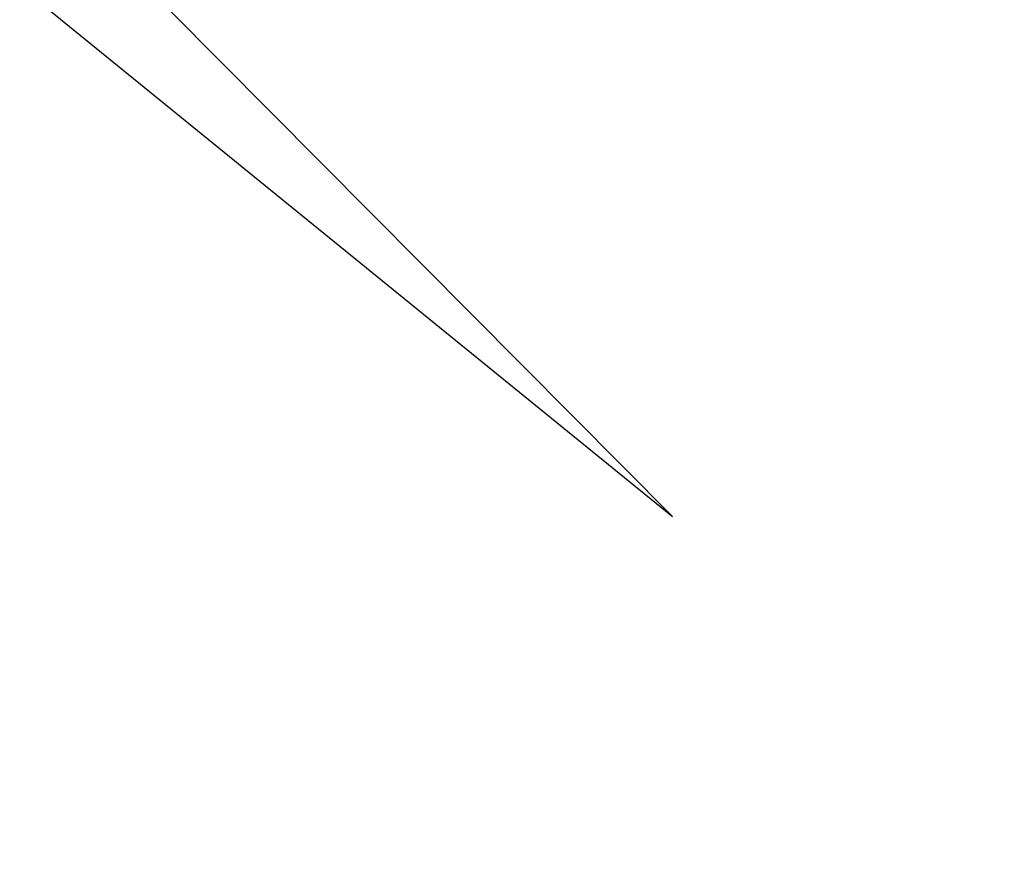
# Model space of a CAD drawing. Header units: millimetres. Extents: x 0 to 146, y 0 to 186.
# Tile 72 of 256: x 62.479 to 63.101, y 9.525 to 10.049. Entities that reach past the tile are written whole.
import ezdxf

# ---------------------------------------------------------------- set-up
doc = ezdxf.new("R2010")
doc.units = ezdxf.units.MM
doc.header["$LTSCALE"] = 25.4
doc.layers.get('0').update_dxf_attribs({"true_color": 0xff5454})

# ---------------------------------------------------------------- blocks, each defined once
blk = doc.blocks.new('PROFILE-IRIS-LED-12W-9000-9001-9002-9003.STL#2')
at = {"color": 18, "true_color": 0x000000}
mesh = blk.add_polyface(dxfattribs=at)
corners = [(92.45926, 24.87736, 175.53352), (91.22108, 22.05651, 174.82942), (90.60428, 22.97639, 174.32797), (93.07607, 23.95748, 176.03496)]
mesh.append_faces([[corners[k] for k in face] for face in [(0, 1, 2), (1, 0, 3)]], dxfattribs={"vtx0": -1, "color": 18})
mesh = blk.add_polyface(dxfattribs=at)
corners = [(90.78139, 22.05651, 175.37027), (90.04372, 18.76832, 174.45647), (89.16257, 20.08243, 173.74013), (91.66254, 20.7424, 176.08661)]
mesh.append_faces([[corners[k] for k in face] for face in [(0, 1, 2), (1, 0, 3)]], dxfattribs={"vtx0": -1, "color": 18})
mesh = blk.add_polyface(dxfattribs=at)
corners = [(90.80313, 20.7424, 177.14374), (89.83075, 17.70286, 176.04839), (89.14346, 18.72786, 175.48964), (91.49043, 19.71739, 177.70248)]
mesh.append_faces([[corners[k] for k in face] for face in [(0, 1, 2), (1, 0, 3)]], dxfattribs={"vtx0": -1, "color": 18})

msp = doc.modelspace()

# ---------------------------------------------------------------- block references
at = {"color": 0, "extrusion": (0, -1, -3.33067e-16)}
msp.add_blockref('PROFILE-IRIS-LED-12W-9000-9001-9002-9003.STL#2', (-28.77123, -1.42399, -185.82225), dxfattribs=at)

doc.saveas('drawing.dxf')
